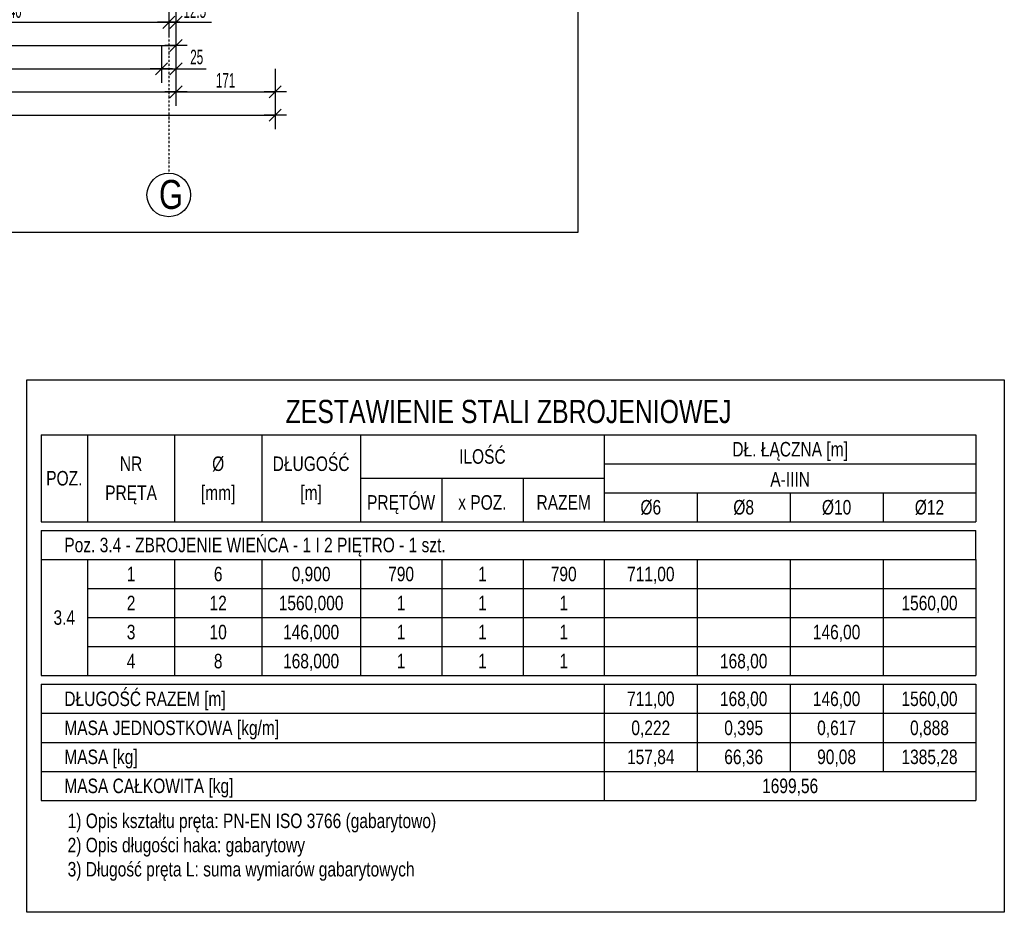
# Model space of a CAD drawing. Header units: millimetres. Extents: x -796 to 14823, y -2819 to 1873.
# Tile 23 of 51: x 2244 to 3940, y -2706 to -1168. Entities that reach past the tile are written whole.
import ezdxf
from ezdxf.enums import TextEntityAlignment as Align

# ---------------------------------------------------------------- set-up
doc = ezdxf.new("R2010")
doc.units = ezdxf.units.MM
doc.header["$LTSCALE"] = 10
doc.linetypes.add('MO', pattern=[0.7, 0.35, -0.17, 0.01, -0.17])
doc.layers.add('BA_obw', color=230, linetype='Continuous', plot=False)
for name, color, linetype in [('BA_wym', 1, 'Continuous'), ('BD_osm', 1, 'MO'), ('BD_txs', 2, 'Continuous'), ('BD_wic', 1, 'Continuous'), ('BZ_tab', 7, 'Continuous'), ('BZ_txg', 3, 'Continuous'), ('BZ_txs', 2, 'Continuous')]:
    doc.layers.add(name, color=color, linetype=linetype)
doc.styles.add('BIKTG', font='bikromsw.shx', dxfattribs={"width": 0.8})
doc.styles.add('BIKTS', font='bikromsw.shx', dxfattribs={"width": 0.8})
doc.styles.add('BIKWYM', font='bikromsw.shx', dxfattribs={"width": 0.6})
doc.dimstyles.new('BA_KR_100_cm', dxfattribs={"dimtxt": 25, "dimasz": 1.666667, "dimexe": 24, "dimexo": 0, "dimgap": 0, "dimtad": 0, "dimdec": 1, "dimrnd": 0.5, "dimzin": 9, "dimdsep": 46, "dimtxsty": 'BIKWYM', "dimblk": 'WYM-KR', "dimcen": 0, "dimdle": 20, "dimclrd": 256, "dimclre": 256, "dimclrt": 2, "dimadec": 0, "dimazin": 0, "dimtfac": 0.033333, "dimtdec": 1, "dimtmove": 0, "dimatfit": 3, "dimldrblk": 'WYM-KR', "dimfxl": 25, "dimfxlon": 1, "dimtvp": 0.8, "dimtolj": 1, "dimarcsym": 0})

# ---------------------------------------------------------------- blocks, each defined once
blk = doc.blocks.new('WYM-KR')
at = {"linetype": 'ByBlock'}
blk.add_line((11.52, 0), (-11.52, 0), dxfattribs=at)
at = {"color": 7, "linetype": 'ByBlock'}
blk.add_line((6.24, 6.24), (-6.24, -6.24), dxfattribs=at)
blk = doc.blocks.new('*D81')
at = {"layer": 'BA_wym', "lineweight": -2}
for p, q in [((1961, -1132.6), (1961, -1196.6)), ((2501, -1132.6), (2501, -1196.6)), ((1962.7, -1172.6), (2499.4, -1172.6))]:
    blk.add_line(p, q, dxfattribs=at)
at = {"layer": 'Defpoints', "color": 0}
for p in [(1961, -756.3), (2501, -760.3), (2501, -1172.6)]:
    blk.add_point(p, dxfattribs=at)
at = {"layer": 'BA_wym', "lineweight": -2, "xscale": 1.666666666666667, "yscale": 1.666666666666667, "zscale": 1.666666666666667, "rotation": 180}
blk.add_blockref('WYM-KR', (1961, -1172.6), dxfattribs=at)
at = {"layer": 'BA_wym', "lineweight": -2, "xscale": 1.666666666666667, "yscale": 1.666666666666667, "zscale": 1.666666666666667}
blk.add_blockref('WYM-KR', (2501, -1172.6), dxfattribs=at)
at = {"layer": 'BA_wym', "color": 2, "insert": (2231, -1152.6), "char_height": 25, "attachment_point": 5, "style": 'BIKWYM'}
blk.add_mtext('\\A1;540', dxfattribs=at)
blk = doc.blocks.new('*D82')
at = {"layer": 'BA_wym', "lineweight": -2}
for p, q in [((2501, -1132.6), (2501, -1196.6)), ((2513.5, -1132.6), (2513.5, -1196.6)), ((2499.4, -1172.6), (2497.7, -1172.6)), ((2501, -1172.6), (2513.5, -1172.6)), ((2515.2, -1172.6), (2574.9, -1172.6))]:
    blk.add_line(p, q, dxfattribs=at)
at = {"layer": 'Defpoints', "color": 0}
for p in [(2501, -654.5), (2513.5, -927.1), (2513.5, -1172.6)]:
    blk.add_point(p, dxfattribs=at)
at = {"layer": 'BA_wym', "lineweight": -2, "xscale": 1.666666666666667, "yscale": 1.666666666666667, "zscale": 1.666666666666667}
blk.add_blockref('WYM-KR', (2501, -1172.6), dxfattribs=at)
at = {"layer": 'BA_wym', "lineweight": -2, "xscale": 1.666666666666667, "yscale": 1.666666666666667, "zscale": 1.666666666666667, "rotation": 180}
blk.add_blockref('WYM-KR', (2513.5, -1172.6), dxfattribs=at)
at = {"layer": 'BA_wym', "color": 2, "insert": (2545.9, -1152.6), "char_height": 25, "attachment_point": 5, "style": 'BIKWYM'}
blk.add_mtext('\\A1;12.5', dxfattribs=at)
blk = doc.blocks.new('*D86')
at = {"layer": 'BA_wym', "lineweight": -2}
for p, q in [((1811, -1172.6), (1811, -1236.6)), ((2513.5, -1172.6), (2513.5, -1236.6)), ((1812.7, -1212.6), (2511.9, -1212.6))]:
    blk.add_line(p, q, dxfattribs=at)
at = {"layer": 'Defpoints', "color": 0}
for p in [(1811, -890.1), (2513.5, -927.1), (2513.5, -1212.6)]:
    blk.add_point(p, dxfattribs=at)
at = {"layer": 'BA_wym', "lineweight": -2, "xscale": 1.666666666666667, "yscale": 1.666666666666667, "zscale": 1.666666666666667, "rotation": 180}
blk.add_blockref('WYM-KR', (1811, -1212.6), dxfattribs=at)
at = {"layer": 'BA_wym', "lineweight": -2, "xscale": 1.666666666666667, "yscale": 1.666666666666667, "zscale": 1.666666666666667}
blk.add_blockref('WYM-KR', (2513.5, -1212.6), dxfattribs=at)
at = {"layer": 'BA_wym', "color": 2, "insert": (2162.3, -1192.6), "char_height": 25, "attachment_point": 5, "style": 'BIKWYM'}
blk.add_mtext('\\A1;702.5', dxfattribs=at)
blk = doc.blocks.new('*D88')
at = {"layer": 'BA_wym', "lineweight": -2}
for p, q in [((-66.5, -1212.6), (-66.5, -1276.6)), ((2488.5, -1212.6), (2488.5, -1276.6)), ((-64.8, -1252.6), (2486.9, -1252.6))]:
    blk.add_line(p, q, dxfattribs=at)
at = {"layer": 'Defpoints', "color": 0}
for p in [(-66.5, -927.1), (2488.5, -927.1), (2488.5, -1252.6)]:
    blk.add_point(p, dxfattribs=at)
at = {"layer": 'BA_wym', "lineweight": -2, "xscale": 1.666666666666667, "yscale": 1.666666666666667, "zscale": 1.666666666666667, "rotation": 180}
blk.add_blockref('WYM-KR', (-66.5, -1252.6), dxfattribs=at)
at = {"layer": 'BA_wym', "lineweight": -2, "xscale": 1.666666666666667, "yscale": 1.666666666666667, "zscale": 1.666666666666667}
blk.add_blockref('WYM-KR', (2488.5, -1252.6), dxfattribs=at)
at = {"layer": 'BA_wym', "color": 2, "insert": (1211, -1232.6), "char_height": 25, "attachment_point": 5, "style": 'BIKWYM'}
blk.add_mtext('\\A1;2555', dxfattribs=at)
blk = doc.blocks.new('*D89')
at = {"layer": 'BA_wym', "lineweight": -2}
for p, q in [((2488.5, -1212.6), (2488.5, -1276.6)), ((2513.5, -1212.6), (2513.5, -1276.6)), ((2486.9, -1252.6), (2485.2, -1252.6)), ((2488.5, -1252.6), (2513.5, -1252.6)), ((2515.2, -1252.6), (2565.4, -1252.6))]:
    blk.add_line(p, q, dxfattribs=at)
at = {"layer": 'Defpoints', "color": 0}
for p in [(2488.5, -927.1), (2513.5, -927.1), (2513.5, -1252.6)]:
    blk.add_point(p, dxfattribs=at)
at = {"layer": 'BA_wym', "lineweight": -2, "xscale": 1.666666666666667, "yscale": 1.666666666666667, "zscale": 1.666666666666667}
blk.add_blockref('WYM-KR', (2488.5, -1252.6), dxfattribs=at)
at = {"layer": 'BA_wym', "lineweight": -2, "xscale": 1.666666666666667, "yscale": 1.666666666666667, "zscale": 1.666666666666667, "rotation": 180}
blk.add_blockref('WYM-KR', (2513.5, -1252.6), dxfattribs=at)
at = {"layer": 'BA_wym', "color": 2, "insert": (2549.2, -1232.6), "char_height": 25, "attachment_point": 5, "style": 'BIKWYM'}
blk.add_mtext('\\A1;25', dxfattribs=at)
blk = doc.blocks.new('*D90')
at = {"layer": 'BA_wym', "lineweight": -2}
for p, q in [((-91.5, -1252.6), (-91.5, -1316.6)), ((2513.5, -1252.6), (2513.5, -1316.6)), ((-89.8, -1292.6), (2511.9, -1292.6))]:
    blk.add_line(p, q, dxfattribs=at)
at = {"layer": 'Defpoints', "color": 0}
for p in [(-91.5, -927.1), (2513.5, -927.1), (2513.5, -1292.6)]:
    blk.add_point(p, dxfattribs=at)
at = {"layer": 'BA_wym', "lineweight": -2, "xscale": 1.666666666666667, "yscale": 1.666666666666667, "zscale": 1.666666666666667, "rotation": 180}
blk.add_blockref('WYM-KR', (-91.5, -1292.6), dxfattribs=at)
at = {"layer": 'BA_wym', "lineweight": -2, "xscale": 1.666666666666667, "yscale": 1.666666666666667, "zscale": 1.666666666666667}
blk.add_blockref('WYM-KR', (2513.5, -1292.6), dxfattribs=at)
at = {"layer": 'BA_wym', "color": 2, "insert": (1211, -1272.6), "char_height": 25, "attachment_point": 5, "style": 'BIKWYM'}
blk.add_mtext('\\A1;2605', dxfattribs=at)
blk = doc.blocks.new('*D327')
at = {"layer": 'BA_wym', "lineweight": -2}
for p, q in [((2513.5, -1252.6), (2513.5, -1316.6)), ((2684.5, -1252.6), (2684.5, -1316.6)), ((2515.2, -1292.6), (2682.9, -1292.6))]:
    blk.add_line(p, q, dxfattribs=at)
at = {"layer": 'Defpoints', "color": 0}
for p in [(2684.5, 171.4), (2513.5, -927.1), (2684.5, -1292.6)]:
    blk.add_point(p, dxfattribs=at)
at = {"layer": 'BA_wym', "lineweight": -2, "xscale": 1.666666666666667, "yscale": 1.666666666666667, "zscale": 1.666666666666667, "rotation": 180}
blk.add_blockref('WYM-KR', (2513.5, -1292.6), dxfattribs=at)
at = {"layer": 'BA_wym', "lineweight": -2, "xscale": 1.666666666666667, "yscale": 1.666666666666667, "zscale": 1.666666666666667}
blk.add_blockref('WYM-KR', (2684.5, -1292.6), dxfattribs=at)
at = {"layer": 'BA_wym', "color": 2, "insert": (2599, -1272.6), "char_height": 25, "attachment_point": 5, "style": 'BIKWYM'}
blk.add_mtext('\\A1;171', dxfattribs=at)
blk = doc.blocks.new('*D329')
at = {"layer": 'BA_wym', "lineweight": -2}
for p, q in [((-262.5, -1292.6), (-262.5, -1356.6)), ((2684.5, -1292.6), (2684.5, -1356.6)), ((-260.8, -1332.6), (2682.9, -1332.6))]:
    blk.add_line(p, q, dxfattribs=at)
at = {"layer": 'Defpoints', "color": 0}
for p in [(-262.5, 171.4), (2684.5, 171.4), (2684.5, -1332.6)]:
    blk.add_point(p, dxfattribs=at)
at = {"layer": 'BA_wym', "lineweight": -2, "xscale": 1.666666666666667, "yscale": 1.666666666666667, "zscale": 1.666666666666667, "rotation": 180}
blk.add_blockref('WYM-KR', (-262.5, -1332.6), dxfattribs=at)
at = {"layer": 'BA_wym', "lineweight": -2, "xscale": 1.666666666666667, "yscale": 1.666666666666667, "zscale": 1.666666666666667}
blk.add_blockref('WYM-KR', (2684.5, -1332.6), dxfattribs=at)
at = {"layer": 'BA_wym', "color": 2, "insert": (1211, -1312.6), "char_height": 25, "attachment_point": 5, "style": 'BIKWYM'}
blk.add_mtext('\\A1;2947', dxfattribs=at)

msp = doc.modelspace()

# ---------------------------------------------------------------- linework, layer by layer
at = {"layer": 'BA_obw'}
for points in [[(-795.82, 1873.17), (3205.68, 1873.17), (3205.68, -1534.81), (-795.82, -1534.81)], [(2256.79, -1788.47), (3940.02, -1788.47), (3940.02, -2705.95), (2256.79, -2705.95)]]:
    msp.add_lwpolyline(points, close=True, dxfattribs=at)
at = {"layer": 'BD_osm'}
msp.add_lwpolyline([(2501.02, 1639.86), (2501.02, -1432.6)], dxfattribs=at)
at = {"layer": 'BD_wic'}
msp.add_circle((2501.02, -1470.1), 37.5, dxfattribs=at)
at = {"layer": 'BZ_tab'}
for p, q in [((2281.18, -1883.1), (2361.18, -1883.1)), ((2281.18, -1883.1), (2281.18, -2033.1)), ((2361.18, -1883.1), (2511.18, -1883.1)), ((2361.18, -1883.1), (2361.18, -2033.1)), ((2511.18, -1883.1), (2661.18, -1883.1)), ((2511.18, -1883.1), (2511.18, -2033.1)), ((2661.18, -1883.1), (2831.18, -1883.1)), ((2661.18, -1883.1), (2661.18, -2033.1)), ((2831.18, -1883.1), (3251.18, -1883.1)), ((2831.18, -1883.1), (2831.18, -2033.1)), ((3251.18, -1883.1), (3891.18, -1883.1)), ((3251.18, -1883.1), (3251.18, -2033.1)), ((3891.18, -1883.1), (3891.18, -2033.1)), ((3251.18, -1933.1), (3891.18, -1933.1)), ((3891.18, -1933.1), (3891.18, -1983.1)), ((2831.18, -1958.1), (3251.18, -1958.1)), ((2971.18, -1958.1), (2971.18, -2033.1)), ((3111.18, -1958.1), (3111.18, -2033.1)), ((3251.18, -1983.1), (3891.18, -1983.1)), ((3411.18, -1983.1), (3411.18, -2033.1)), ((3571.18, -1983.1), (3571.18, -2033.1)), ((3731.18, -1983.1), (3731.18, -2033.1)), ((3891.18, -1983.1), (3891.18, -2033.1)), ((2281.18, -2033.1), (2361.18, -2033.1)), ((2361.18, -2033.1), (2511.18, -2033.1)), ((2511.18, -2033.1), (2661.18, -2033.1)), ((2661.18, -2033.1), (2831.18, -2033.1)), ((2831.18, -2033.1), (2971.18, -2033.1)), ((2971.18, -2033.1), (3111.18, -2033.1)), ((3111.18, -2033.1), (3251.18, -2033.1)), ((3251.18, -2033.1), (3411.18, -2033.1)), ((3411.18, -2033.1), (3571.18, -2033.1)), ((3571.18, -2033.1), (3731.18, -2033.1)), ((3731.18, -2033.1), (3891.18, -2033.1)), ((2281.18, -2048.1), (2361.18, -2048.1)), ((2281.18, -2048.1), (2281.18, -2098.1)), ((2361.18, -2048.1), (2511.18, -2048.1)), ((2511.18, -2048.1), (2661.18, -2048.1)), ((2661.18, -2048.1), (2831.18, -2048.1)), ((2831.18, -2048.1), (2971.18, -2048.1)), ((2971.18, -2048.1), (3111.18, -2048.1)), ((3111.18, -2048.1), (3251.18, -2048.1)), ((3251.18, -2048.1), (3411.18, -2048.1)), ((3411.18, -2048.1), (3571.18, -2048.1)), ((3571.18, -2048.1), (3731.18, -2048.1)), ((3731.18, -2048.1), (3891.18, -2048.1)), ((3891.18, -2098.1), (3891.18, -2048.1)), ((2281.18, -2098.1), (2361.18, -2098.1)), ((2281.18, -2098.1), (2281.18, -2148.1)), ((2361.18, -2098.1), (2511.18, -2098.1)), ((2361.18, -2098.1), (2361.18, -2148.1)), ((2511.18, -2098.1), (2661.18, -2098.1)), ((2511.18, -2098.1), (2511.18, -2148.1)), ((2661.18, -2098.1), (2831.18, -2098.1)), ((2661.18, -2098.1), (2661.18, -2148.1)), ((2831.18, -2098.1), (2971.18, -2098.1)), ((2831.18, -2098.1), (2831.18, -2148.1)), ((2971.18, -2098.1), (3111.18, -2098.1)), ((2971.18, -2098.1), (2971.18, -2148.1)), ((3111.18, -2098.1), (3251.18, -2098.1)), ((3111.18, -2098.1), (3111.18, -2148.1)), ((3251.18, -2098.1), (3411.18, -2098.1)), ((3251.18, -2098.1), (3251.18, -2148.1)), ((3411.18, -2098.1), (3571.18, -2098.1)), ((3411.18, -2098.1), (3411.18, -2148.1)), ((3571.18, -2098.1), (3731.18, -2098.1)), ((3571.18, -2098.1), (3571.18, -2148.1)), ((3731.18, -2098.1), (3891.18, -2098.1)), ((3731.18, -2098.1), (3731.18, -2148.1)), ((3891.18, -2098.1), (3891.18, -2148.1)), ((2281.18, -2148.1), (2281.18, -2198.1)), ((2361.18, -2148.1), (2511.18, -2148.1)), ((2361.18, -2148.1), (2361.18, -2198.1)), ((2511.18, -2148.1), (2661.18, -2148.1)), ((2511.18, -2148.1), (2511.18, -2198.1)), ((2661.18, -2148.1), (2831.18, -2148.1)), ((2661.18, -2148.1), (2661.18, -2198.1)), ((2831.18, -2148.1), (2971.18, -2148.1)), ((2831.18, -2148.1), (2831.18, -2198.1)), ((2971.18, -2148.1), (3111.18, -2148.1)), ((2971.18, -2148.1), (2971.18, -2198.1)), ((3111.18, -2148.1), (3251.18, -2148.1)), ((3111.18, -2148.1), (3111.18, -2198.1)), ((3251.18, -2148.1), (3411.18, -2148.1)), ((3251.18, -2148.1), (3251.18, -2198.1)), ((3411.18, -2148.1), (3571.18, -2148.1)), ((3411.18, -2148.1), (3411.18, -2198.1)), ((3571.18, -2148.1), (3731.18, -2148.1)), ((3571.18, -2148.1), (3571.18, -2198.1)), ((3731.18, -2148.1), (3891.18, -2148.1)), ((3731.18, -2148.1), (3731.18, -2198.1)), ((3891.18, -2148.1), (3891.18, -2198.1)), ((2281.18, -2198.1), (2281.18, -2248.1)), ((2361.18, -2198.1), (2511.18, -2198.1)), ((2361.18, -2198.1), (2361.18, -2248.1)), ((2511.18, -2198.1), (2661.18, -2198.1)), ((2511.18, -2198.1), (2511.18, -2248.1)), ((2661.18, -2198.1), (2831.18, -2198.1)), ((2661.18, -2198.1), (2661.18, -2248.1)), ((2831.18, -2198.1), (2971.18, -2198.1)), ((2831.18, -2198.1), (2831.18, -2248.1)), ((2971.18, -2198.1), (3111.18, -2198.1)), ((2971.18, -2198.1), (2971.18, -2248.1)), ((3111.18, -2198.1), (3251.18, -2198.1)), ((3111.18, -2198.1), (3111.18, -2248.1)), ((3251.18, -2198.1), (3411.18, -2198.1)), ((3251.18, -2198.1), (3251.18, -2248.1)), ((3411.18, -2198.1), (3571.18, -2198.1)), ((3411.18, -2198.1), (3411.18, -2248.1)), ((3571.18, -2198.1), (3731.18, -2198.1)), ((3571.18, -2198.1), (3571.18, -2248.1)), ((3731.18, -2198.1), (3891.18, -2198.1)), ((3731.18, -2198.1), (3731.18, -2248.1)), ((3891.18, -2198.1), (3891.18, -2248.1)), ((2281.18, -2248.1), (2281.18, -2298.1)), ((2361.18, -2248.1), (2511.18, -2248.1)), ((2361.18, -2248.1), (2361.18, -2298.1)), ((2511.18, -2248.1), (2661.18, -2248.1)), ((2511.18, -2248.1), (2511.18, -2298.1)), ((2661.18, -2248.1), (2831.18, -2248.1)), ((2661.18, -2248.1), (2661.18, -2298.1)), ((2831.18, -2248.1), (2971.18, -2248.1)), ((2831.18, -2248.1), (2831.18, -2298.1)), ((2971.18, -2248.1), (3111.18, -2248.1)), ((2971.18, -2248.1), (2971.18, -2298.1)), ((3111.18, -2248.1), (3251.18, -2248.1)), ((3111.18, -2248.1), (3111.18, -2298.1)), ((3251.18, -2248.1), (3411.18, -2248.1)), ((3251.18, -2248.1), (3251.18, -2298.1)), ((3411.18, -2248.1), (3571.18, -2248.1)), ((3411.18, -2248.1), (3411.18, -2298.1)), ((3571.18, -2248.1), (3731.18, -2248.1)), ((3571.18, -2248.1), (3571.18, -2298.1)), ((3731.18, -2248.1), (3891.18, -2248.1)), ((3731.18, -2248.1), (3731.18, -2298.1)), ((3891.18, -2248.1), (3891.18, -2298.1)), ((2281.18, -2298.1), (2361.18, -2298.1)), ((2361.18, -2298.1), (2511.18, -2298.1)), ((2511.18, -2298.1), (2661.18, -2298.1)), ((2661.18, -2298.1), (2831.18, -2298.1)), ((2831.18, -2298.1), (2971.18, -2298.1)), ((2971.18, -2298.1), (3111.18, -2298.1)), ((3111.18, -2298.1), (3251.18, -2298.1)), ((3251.18, -2298.1), (3411.18, -2298.1)), ((3411.18, -2298.1), (3571.18, -2298.1)), ((3571.18, -2298.1), (3731.18, -2298.1)), ((3731.18, -2298.1), (3891.18, -2298.1)), ((2281.18, -2313.1), (2361.18, -2313.1)), ((2281.18, -2313.1), (2281.18, -2363.1)), ((2361.18, -2313.1), (2511.18, -2313.1)), ((2511.18, -2313.1), (2661.18, -2313.1)), ((2661.18, -2313.1), (2831.18, -2313.1)), ((2831.18, -2313.1), (2971.18, -2313.1)), ((2971.18, -2313.1), (3111.18, -2313.1)), ((3111.18, -2313.1), (3251.18, -2313.1)), ((3251.18, -2313.1), (3251.18, -2363.1)), ((3251.18, -2313.1), (3411.18, -2313.1)), ((3251.18, -2313.1), (3251.18, -2363.1)), ((3411.18, -2313.1), (3571.18, -2313.1)), ((3411.18, -2313.1), (3411.18, -2363.1)), ((3571.18, -2313.1), (3731.18, -2313.1)), ((3571.18, -2313.1), (3571.18, -2363.1)), ((3731.18, -2313.1), (3891.18, -2313.1)), ((3731.18, -2313.1), (3731.18, -2363.1)), ((3891.18, -2313.1), (3891.18, -2363.1)), ((2281.18, -2363.1), (2361.18, -2363.1)), ((2281.18, -2363.1), (2281.18, -2413.1)), ((2361.18, -2363.1), (2511.18, -2363.1)), ((2511.18, -2363.1), (2661.18, -2363.1)), ((2661.18, -2363.1), (2831.18, -2363.1)), ((2831.18, -2363.1), (2971.18, -2363.1)), ((2971.18, -2363.1), (3111.18, -2363.1)), ((3111.18, -2363.1), (3251.18, -2363.1)), ((3251.18, -2363.1), (3251.18, -2413.1)), ((3251.18, -2363.1), (3411.18, -2363.1)), ((3251.18, -2363.1), (3251.18, -2413.1)), ((3411.18, -2363.1), (3571.18, -2363.1)), ((3411.18, -2363.1), (3411.18, -2413.1)), ((3571.18, -2363.1), (3731.18, -2363.1)), ((3571.18, -2363.1), (3571.18, -2413.1)), ((3731.18, -2363.1), (3891.18, -2363.1)), ((3731.18, -2363.1), (3731.18, -2413.1)), ((3891.18, -2363.1), (3891.18, -2413.1)), ((2281.18, -2413.1), (2361.18, -2413.1)), ((2281.18, -2413.1), (2281.18, -2463.1)), ((2361.18, -2413.1), (2511.18, -2413.1)), ((2511.18, -2413.1), (2661.18, -2413.1)), ((2661.18, -2413.1), (2831.18, -2413.1)), ((2831.18, -2413.1), (2971.18, -2413.1)), ((2971.18, -2413.1), (3111.18, -2413.1)), ((3111.18, -2413.1), (3251.18, -2413.1)), ((3251.18, -2413.1), (3251.18, -2463.1)), ((3251.18, -2413.1), (3411.18, -2413.1)), ((3251.18, -2413.1), (3251.18, -2463.1)), ((3411.18, -2413.1), (3571.18, -2413.1)), ((3411.18, -2413.1), (3411.18, -2463.1)), ((3571.18, -2413.1), (3731.18, -2413.1)), ((3571.18, -2413.1), (3571.18, -2463.1)), ((3731.18, -2413.1), (3891.18, -2413.1)), ((3731.18, -2413.1), (3731.18, -2463.1)), ((3891.18, -2413.1), (3891.18, -2463.1)), ((2281.18, -2463.1), (2361.18, -2463.1)), ((2281.18, -2463.1), (2281.18, -2513.1)), ((2361.18, -2463.1), (2511.18, -2463.1)), ((2511.18, -2463.1), (2661.18, -2463.1)), ((2661.18, -2463.1), (2831.18, -2463.1)), ((2831.18, -2463.1), (2971.18, -2463.1)), ((2971.18, -2463.1), (3111.18, -2463.1)), ((3111.18, -2463.1), (3251.18, -2463.1)), ((3251.18, -2463.1), (3251.18, -2513.1)), ((3251.18, -2463.1), (3411.18, -2463.1)), ((3411.18, -2463.1), (3571.18, -2463.1)), ((3571.18, -2463.1), (3731.18, -2463.1)), ((3731.18, -2463.1), (3891.18, -2463.1)), ((3891.18, -2463.1), (3891.18, -2513.1)), ((2281.18, -2513.1), (2361.18, -2513.1)), ((2361.18, -2513.1), (2511.18, -2513.1)), ((2511.18, -2513.1), (2661.18, -2513.1)), ((2661.18, -2513.1), (2831.18, -2513.1)), ((2831.18, -2513.1), (2971.18, -2513.1)), ((2971.18, -2513.1), (3111.18, -2513.1)), ((3111.18, -2513.1), (3251.18, -2513.1)), ((3251.18, -2513.1), (3411.18, -2513.1)), ((3411.18, -2513.1), (3571.18, -2513.1)), ((3571.18, -2513.1), (3731.18, -2513.1)), ((3731.18, -2513.1), (3891.18, -2513.1))]:
    msp.add_line(p, q, dxfattribs=at)

# ---------------------------------------------------------------- texts
at = {"layer": 'BD_txs', "style": 'BIKTS', "width": 0.8}
msp.add_text('G', height=50, dxfattribs=at).set_placement((2484.21, -1494.17))
at = {"layer": 'BZ_txg', "width": 0.8}
for s, height, style, p in [('ZESTAWIENIE STALI ZBROJENIOWEJ', 40, 'BIKTG', (3086.18, -1843.1)), ('1699,56', 25, 'BIKTS', (3571.18, -2488.1))]:
    msp.add_text(s, height=height, dxfattribs=dict(at, style=style)).set_placement(p, align=Align.MIDDLE_CENTER)
at = {"layer": 'BZ_txg', "style": 'BIKTS', "width": 0.8}
msp.add_text('MASA CAŁKOWITA [kg]', height=25, dxfattribs=at).set_placement((2321.18, -2488.1), align=Align.MIDDLE_LEFT)
at = {"layer": 'BZ_txs', "style": 'BIKTS', "width": 0.8}
for s, p in [('DŁ. ŁĄCZNA [m]', (3571.18, -1908.1)), ('DŁUGOŚĆ', (2746.18, -1933.1)), ('ILOŚĆ', (3041.18, -1920.6)), ('NR', (2436.18, -1933.1)), ('%%c', (2586.18, -1933.1)), ('POZ.', (2321.18, -1958.1)), ('A-IIIN', (3571.18, -1960.02)), ('PRĘTA', (2436.18, -1983.1)), ('[mm]', (2586.18, -1983.1)), ('[m]', (2746.18, -1983.1)), ('PRĘTÓW', (2901.18, -1999.76)), ('x POZ.', (3041.18, -1999.76)), ('RAZEM', (3181.18, -1999.76)), ('%%c6', (3331.18, -2008.1)), ('%%c8', (3491.18, -2008.1)), ('%%c10', (3651.18, -2008.1)), ('%%c12', (3811.18, -2008.1)), ('1', (2436.18, -2123.1)), ('6', (2586.18, -2123.1)), ('0,900', (2746.18, -2123.1)), ('790', (2901.18, -2123.1)), ('1', (3041.18, -2123.1)), ('790', (3181.18, -2123.1)), ('711,00', (3331.18, -2123.1)), ('2', (2436.18, -2173.1)), ('12', (2586.18, -2173.1)), ('1560,000', (2746.18, -2173.1)), ('1', (2901.18, -2173.1)), ('1', (3041.18, -2173.1)), ('1', (3181.18, -2173.1)), ('1560,00', (3811.18, -2173.1)), ('3.4', (2321.18, -2198.1)), ('3', (2436.18, -2223.1)), ('10', (2586.18, -2223.1)), ('146,000', (2746.18, -2223.1)), ('1', (2901.18, -2223.1)), ('1', (3041.18, -2223.1)), ('1', (3181.18, -2223.1)), ('146,00', (3651.18, -2223.1)), ('4', (2436.18, -2273.1)), ('8', (2586.18, -2273.1)), ('168,000', (2746.18, -2273.1)), ('1', (2901.18, -2273.1)), ('1', (3041.18, -2273.1)), ('1', (3181.18, -2273.1)), ('168,00', (3491.18, -2273.1)), ('711,00', (3331.18, -2338.1)), ('168,00', (3491.18, -2338.1)), ('146,00', (3651.18, -2338.1)), ('1560,00', (3811.18, -2338.1)), ('0,222', (3331.18, -2388.1)), ('0,395', (3491.18, -2388.1)), ('0,617', (3651.18, -2388.1)), ('0,888', (3811.18, -2388.1)), ('157,84', (3331.18, -2438.1)), ('66,36', (3491.18, -2438.1)), ('90,08', (3651.18, -2438.1)), ('1385,28', (3811.18, -2438.1))]:
    msp.add_text(s, height=25, dxfattribs=at).set_placement(p, align=Align.MIDDLE_CENTER)
for s, p in [('Poz. 3.4 - ZBROJENIE WIEŃCA - 1 I 2 PIĘTRO - 1 szt.', (2321.18, -2073.1)), ('DŁUGOŚĆ RAZEM [m]', (2321.18, -2338.1)), ('MASA JEDNOSTKOWA [kg/m]', (2321.18, -2388.1)), ('MASA [kg]', (2321.18, -2438.1))]:
    msp.add_text(s, height=25, dxfattribs=at).set_placement(p, align=Align.MIDDLE_LEFT)
at = {"layer": 'BZ_txs', "insert": (2326.9, -2535.83), "char_height": 25, "width": 875.6429, "attachment_point": 1, "style": 'BIKTS'}
msp.add_mtext('1) Opis kształtu pręta: PN-EN ISO 3766 (gabarytowo)\\P2) Opis długości haka: gabarytowy\\P3) Długość pręta L: suma wymiarów gabarytowych', dxfattribs=at)

# ---------------------------------------------------------------- dimensions: what is measured, and where the dimension line sits
at = {"layer": 'BA_wym'}
for base, p1, p2, override, picture, middle in [((2684.52, -1332.6), (-262.48, 171.35), (2684.52, 171.35), {"dimatfit": 1, "dimfxl": 40}, '*D329', (1211.02, -1312.6)), ((2684.52, -1292.6), (2513.52, -927.15), (2684.52, 171.35), {"dimatfit": 1, "dimfxl": 40}, '*D327', (2599.02, -1272.6)), ((2513.52, -1172.6), (2501.02, -654.55), (2513.52, -927.15), {"dimblk": 'WYM-KR', "dimatfit": 1, "dimfxl": 40}, '*D82', (2545.9, -1152.6)), ((2501.02, -1172.6), (1961.02, -756.35), (2501.02, -760.32), {"dimtmove": 1, "dimatfit": 1, "dimfxl": 40}, '*D81', (2231.02, -1152.6)), ((2513.52, -1212.6), (1811.02, -890.15), (2513.52, -927.15), {"dimtmove": 1, "dimatfit": 1, "dimfxl": 40}, '*D86', (2162.27, -1192.6)), ((2513.52, -1292.6), (-91.48, -927.15), (2513.52, -927.15), {"dimatfit": 1, "dimfxl": 40}, '*D90', (1211.02, -1272.6)), ((2488.52, -1252.6), (-66.48, -927.15), (2488.52, -927.15), {"dimtmove": 1, "dimatfit": 1, "dimfxl": 40}, '*D88', (1211.02, -1232.6))]:
    dim = msp.add_linear_dim(base=base, p1=p1, p2=p2, dimstyle='BA_KR_100_cm', override=override, dxfattribs=at)
    dim.commit()
    dim.dimension.update_dxf_attribs({"geometry": picture, "text_midpoint": middle})
dim = msp.add_linear_dim(base=(2513.52, -1252.6), p1=(2488.52, -927.15), p2=(2513.52, -927.15), dimstyle='BA_KR_100_cm', override={"dimblk": 'WYM-KR', "dimatfit": 1, "dimfxl": 40}, dxfattribs=at)
dim.commit()
dim.dimension.update_dxf_attribs({"geometry": '*D89', "text_midpoint": (2549.23, -1252.6), "dimtype": 160})

doc.saveas('drawing.dxf')
